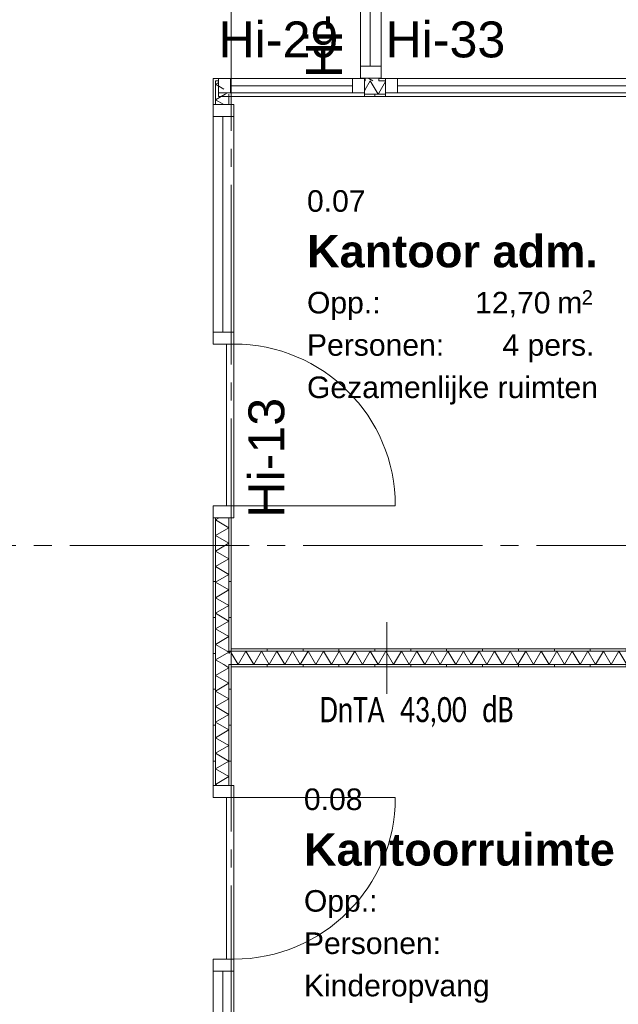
# Model space of a CAD drawing. Header units: millimetres. Extents: x 10 to 584, y 10 to 831.
# Tile 25 of 79: x 312 to 346, y 414 to 468. Entities that reach past the tile are written whole.
import ezdxf
from ezdxf.xclip import XClip

# ---------------------------------------------------------------- set-up
doc = ezdxf.new("R2010")
doc.units = ezdxf.units.MM
doc.header["$MEASUREMENT"] = 0
doc.header["$XCLIPFRAME"] = 0
doc.linetypes.add('B0204', pattern=[13, 10, -1, 1, -1])
for name, color, linetype in [('22 NC Binnenwanden', 7, 'Continuous'), ('22 NC Binnenwanden Deuren', 7, 'Continuous'), ('22 NC Binnenwanden Deurlabels', 7, 'Continuous'), ('22 NC Binnenwanden Doorsnede-arcering', 7, 'Continuous'), ('22 NC Binnenwanden Laagscheidingslijnen', 7, 'Continuous'), ('22 NC Binnenwanden Raamlabels', 7, 'Continuous'), ('22 NC Binnenwanden Ramen', 7, 'Continuous'), ('73 Keuken', 7, 'Continuous'), ('A Stramien', 7, 'Continuous'), ('Tekst_dim 1_ 50_100', 7, 'Continuous'), ('Z Ruimtefuncties', 7, 'Continuous')]:
    doc.layers.add(name, color=color, linetype=linetype)
doc.styles.add('GENERATED_STYLE_1', font='txt')
doc.styles.add('GENERATED_STYLE_2', font='txt')
doc.styles.add('GENERATED_STYLE_3', font='txt')
pattern_1 = [(180, (78, 259.1879), (0, 2), [])]
pattern_2 = [(270, (78, 259.1879), (2, 0), [])]
pattern_3 = [(1e-14, (78, 259.1879), (0, 2), [])]

# ---------------------------------------------------------------- blocks, each defined once
blk = doc.blocks.new('*X115')
at = {"layer": '22 NC Binnenwanden Doorsnede-arcering', "color": 7, "linetype": 'Continuous', "lineweight": 0}
blk.add_line((323.29, 464.964), (323.248, 464.94), dxfattribs=at)
blk = doc.blocks.new('*X124')
at = {"layer": '22 NC Binnenwanden Doorsnede-arcering', "color": 7, "linetype": 'Continuous', "lineweight": 0}
for p, q in [((323.875, 432.393), (323.581, 432.563)), ((323.875, 432.393), (323.125, 431.96)), ((323.875, 431.527), (323.125, 431.96)), ((323.875, 431.527), (323.125, 431.094)), ((323.875, 430.661), (323.125, 431.094)), ((323.875, 430.661), (323.125, 430.228)), ((323.875, 429.795), (323.125, 430.228)), ((323.875, 429.795), (323.125, 429.362)), ((323.875, 428.929), (323.125, 429.362)), ((323.875, 428.929), (323.125, 428.496)), ((323.875, 428.063), (323.125, 428.496)), ((323.875, 428.063), (323.125, 427.63)), ((323.875, 427.197), (323.125, 427.63)), ((323.875, 427.197), (323.125, 426.764)), ((323.875, 426.331), (323.125, 426.764)), ((323.875, 426.331), (323.125, 425.898)), ((323.235, 425.835), (323.125, 425.898))]:
    blk.add_line(p, q, dxfattribs=at)
blk = doc.blocks.new('*X126')
at = {"layer": '22 NC Binnenwanden Doorsnede-arcering', "color": 7, "linetype": 'Continuous', "lineweight": 0}
for p, q in [((323.875, 433.259), (323.125, 432.826)), ((323.875, 433.259), (323.782, 433.313)), ((323.581, 432.563), (323.125, 432.826))]:
    blk.add_line(p, q, dxfattribs=at)
blk = doc.blocks.new('*X127')
at = {"layer": '22 NC Binnenwanden Doorsnede-arcering', "color": 7, "linetype": 'Continuous', "lineweight": 0}
for p in [(323.662, 464.313), (323.581, 463.74)]:
    blk.add_line(p, (323.125, 464.003), dxfattribs=at)
blk = doc.blocks.new('*X128')
at = {"layer": '22 NC Binnenwanden Doorsnede-arcering', "color": 7, "linetype": 'Continuous', "lineweight": 0}
for p, q in [((323.332, 440.74), (323.125, 440.62)), ((323.875, 440.187), (323.125, 440.62)), ((323.875, 440.187), (323.125, 439.754)), ((323.875, 439.321), (323.125, 439.754)), ((323.875, 439.321), (323.125, 438.888)), ((323.875, 438.455), (323.125, 438.888)), ((323.875, 438.455), (323.125, 438.022)), ((323.875, 437.589), (323.125, 438.022)), ((323.875, 437.589), (323.125, 437.156)), ((323.875, 436.723), (323.125, 437.156)), ((323.875, 436.723), (323.125, 436.29)), ((323.875, 435.857), (323.125, 436.29)), ((323.875, 435.857), (323.125, 435.424)), ((323.875, 434.991), (323.125, 435.424)), ((323.875, 434.991), (323.125, 434.558)), ((323.875, 434.125), (323.125, 434.558)), ((323.875, 434.125), (323.125, 433.692)), ((323.782, 433.313), (323.125, 433.692))]:
    blk.add_line(p, q, dxfattribs=at)
blk = doc.blocks.new('*X129')
at = {"layer": '22 NC Binnenwanden Doorsnede-arcering', "color": 7, "linetype": 'Continuous', "lineweight": 0}
for p, q in [((323.248, 464.94), (323.125, 464.869)), ((323.584, 464.604), (323.125, 464.869)), ((323.797, 464.391), (323.662, 464.313))]:
    blk.add_line(p, q, dxfattribs=at)
blk = doc.blocks.new('*X132')
at = {"layer": '22 NC Binnenwanden Doorsnede-arcering', "color": 7, "linetype": 'Continuous', "lineweight": 0}
for q in [(323.875, 433.181), (324, 433.228)]:
    blk.add_line((323.951, 433.313), q, dxfattribs=at)
blk = doc.blocks.new('*X133')
at = {"layer": '22 NC Binnenwanden Doorsnede-arcering', "color": 7, "linetype": 'Continuous', "lineweight": 0}
for p, q in [((324, 433.228), (324.384, 432.563)), ((324.817, 433.313), (324.384, 432.563)), ((324.817, 433.313), (325.25, 432.563)), ((325.683, 433.313), (325.25, 432.563)), ((325.683, 433.313), (326.116, 432.563)), ((326.549, 433.313), (326.116, 432.563)), ((326.549, 433.313), (326.982, 432.563)), ((327.415, 433.313), (326.982, 432.563)), ((327.415, 433.313), (327.848, 432.563)), ((328.281, 433.313), (327.848, 432.563)), ((328.281, 433.313), (328.714, 432.563)), ((329.147, 433.313), (328.714, 432.563)), ((329.147, 433.313), (329.58, 432.563)), ((330.013, 433.313), (329.58, 432.563)), ((330.013, 433.313), (330.446, 432.563)), ((330.879, 433.313), (330.446, 432.563)), ((330.879, 433.313), (331.312, 432.563)), ((331.745, 433.313), (331.312, 432.563)), ((331.745, 433.313), (332.178, 432.563)), ((332.611, 433.313), (332.178, 432.563)), ((332.611, 433.313), (333.044, 432.563)), ((333.477, 433.313), (333.044, 432.563)), ((333.477, 433.313), (333.91, 432.563)), ((334.343, 433.313), (333.91, 432.563)), ((334.343, 433.313), (334.777, 432.563)), ((335.21, 433.313), (334.777, 432.563)), ((335.21, 433.313), (335.643, 432.563)), ((336.076, 433.313), (335.643, 432.563)), ((336.076, 433.313), (336.509, 432.563)), ((336.942, 433.313), (336.509, 432.563)), ((336.942, 433.313), (337.375, 432.563)), ((337.808, 433.313), (337.375, 432.563)), ((337.808, 433.313), (338.241, 432.563)), ((338.674, 433.313), (338.241, 432.563)), ((338.674, 433.313), (339.107, 432.563)), ((339.54, 433.313), (339.107, 432.563)), ((339.54, 433.313), (339.973, 432.563)), ((340.406, 433.313), (339.973, 432.563)), ((340.406, 433.313), (340.839, 432.563)), ((341.272, 433.313), (340.839, 432.563)), ((341.272, 433.313), (341.705, 432.563)), ((342.138, 433.313), (341.705, 432.563)), ((342.138, 433.313), (342.571, 432.563)), ((343.004, 433.313), (342.571, 432.563)), ((343.004, 433.313), (343.437, 432.563)), ((343.87, 433.313), (343.437, 432.563)), ((343.87, 433.313), (344.303, 432.563)), ((344.736, 433.313), (344.303, 432.563)), ((344.736, 433.313), (345.169, 432.563)), ((345.602, 433.313), (345.169, 432.563)), ((345.602, 433.313), (346.035, 432.563)), ((346.468, 433.313), (346.035, 432.563)), ((346.468, 433.313), (346.901, 432.563)), ((347.334, 433.313), (346.901, 432.563)), ((347.334, 433.313), (347.767, 432.563)), ((348.2, 433.313), (347.767, 432.563)), ((348.2, 433.313), (348.633, 432.563)), ((349.066, 433.313), (348.633, 432.563)), ((349.066, 433.313), (349.499, 432.563)), ((349.932, 433.313), (349.499, 432.563)), ((349.932, 433.313), (350.365, 432.563)), ((350.798, 433.313), (350.365, 432.563)), ((350.798, 433.313), (351.231, 432.563)), ((351.664, 433.313), (351.231, 432.563)), ((351.664, 433.313), (352.097, 432.563)), ((352.53, 433.313), (352.097, 432.563)), ((352.53, 433.313), (352.963, 432.563)), ((353.396, 433.313), (352.963, 432.563)), ((353.396, 433.313), (353.829, 432.563)), ((354.262, 433.313), (353.829, 432.563)), ((354.262, 433.313), (354.695, 432.563)), ((355.128, 433.313), (354.695, 432.563)), ((355.128, 433.313), (355.561, 432.563)), ((355.994, 433.313), (355.561, 432.563)), ((355.994, 433.313), (356.427, 432.563)), ((356.86, 433.313), (356.427, 432.563)), ((356.86, 433.313), (357.293, 432.563)), ((357.726, 433.313), (357.293, 432.563)), ((357.726, 433.313), (358.159, 432.563)), ((358.592, 433.313), (358.159, 432.563)), ((358.592, 433.313), (359.025, 432.563)), ((359.458, 433.313), (359.025, 432.563)), ((359.458, 433.313), (359.891, 432.563)), ((360.324, 433.313), (359.891, 432.563)), ((360.324, 433.313), (360.757, 432.563)), ((361.19, 433.313), (360.757, 432.563)), ((361.19, 433.313), (361.623, 432.563)), ((362.056, 433.313), (361.623, 432.563)), ((362.056, 433.313), (362.489, 432.563)), ((362.922, 433.313), (362.489, 432.563)), ((362.922, 433.313), (363.355, 432.563)), ((363.788, 433.313), (363.355, 432.563)), ((363.788, 433.313), (364.221, 432.563)), ((364.654, 433.313), (364.221, 432.563)), ((364.654, 433.313), (365.087, 432.563)), ((365.52, 433.313), (365.087, 432.563)), ((365.52, 433.313), (365.953, 432.563)), ((366.386, 433.313), (365.953, 432.563)), ((366.386, 433.313), (366.819, 432.563)), ((367.252, 433.313), (366.819, 432.563)), ((367.252, 433.313), (367.685, 432.563)), ((367.86, 432.865), (367.685, 432.563))]:
    blk.add_line(p, q, dxfattribs=at)
blk = doc.blocks.new('*X136')
at = {"layer": '22 NC Binnenwanden Doorsnede-arcering', "color": 7, "linetype": 'Continuous', "lineweight": 0}
blk.add_line((332.594, 465.033), (332.219, 464.384), dxfattribs=at)
blk = doc.blocks.new('*X138')
at = {"layer": '22 NC Binnenwanden Doorsnede-arcering', "color": 7, "linetype": 'Continuous', "lineweight": 0}
for p, q in [((331.745, 465.063), (331.469, 464.585)), ((331.745, 465.063), (332.178, 464.313)), ((332.219, 464.384), (332.178, 464.313))]:
    blk.add_line(p, q, dxfattribs=at)
blk = doc.blocks.new('*X139')
at = {"layer": '22 NC Binnenwanden Doorsnede-arcering', "color": 7, "linetype": 'Continuous', "lineweight": 0}
blk.add_line((331.469, 464.585), (331.418, 464.495), dxfattribs=at)
blk = doc.blocks.new('*X207')
at = {"layer": '22 NC Binnenwanden Doorsnede-arcering', "color": 7, "linetype": 'Continuous', "lineweight": 0}
blk.add_line((331.667, 465.188), (331.883, 465.063), dxfattribs=at)
blk = doc.blocks.new('*X209')
at = {"layer": '22 NC Binnenwanden Doorsnede-arcering', "color": 7, "linetype": 'Continuous', "lineweight": 0}
blk.add_line((331.636, 465.206), (331.667, 465.188), dxfattribs=at)
blk = doc.blocks.new('Drawing_2_2', base_point=(78, 259.188))
at = {"layer": '22 NC Binnenwanden Doorsnede-arcering', "linetype": 'Continuous', "lineweight": 0, "true_color": 0x000000}
h = blk.add_hatch(dxfattribs=at)
h.set_pattern_fill('930_Lijnen_vert_200_0002', color=18, style=0, pattern_type=2)
h.set_pattern_definition(pattern_1)
h.paths.add_polyline_path([(323.125, 465.188), (323, 465.188), (323.125, 465.063)])
h = blk.add_hatch(dxfattribs=at)
h.set_pattern_fill('930_Lijnen_vert_200_0002', color=18, style=0, pattern_type=2)
h.set_pattern_definition(pattern_1)
h.paths.add_polyline_path([(323, 465.063), (323.125, 465.063), (323, 465.188)])
h = blk.add_hatch(dxfattribs=at)
h.set_pattern_fill('930_Lijnen_vert_200_0002', color=18, style=0, pattern_type=2)
h.set_pattern_definition(pattern_1)
h.paths.add_polyline_path([(323, 465.063), (323, 463.74), (323.125, 463.74), (323.125, 465.063)])
h = blk.add_hatch(dxfattribs=at)
h.set_pattern_fill('930_Lijnen_vert_200_0002', color=18, style=0, pattern_type=2)
h.set_pattern_definition(pattern_2)
h.paths.add_polyline_path([(323.125, 465.063), (323.29, 465.063), (323.29, 465.188), (323.125, 465.188)])
h = blk.add_hatch(dxfattribs=at)
h.set_pattern_fill('930_Lijnen_vert_200_0002', color=18, style=0, pattern_type=2)
h.set_pattern_definition(pattern_3)
h.paths.add_polyline_path([(331.344, 465.188), (331.469, 465.188), (331.469, 465.206), (331.344, 465.206)])
h = blk.add_hatch(dxfattribs=at)
h.set_pattern_fill('930_Lijnen_vert_200_0002', color=18, style=0, pattern_type=2)
h.set_pattern_definition(pattern_2)
h.paths.add_polyline_path([(331.418, 465.188), (331.418, 465.063), (331.469, 465.063), (331.469, 465.188)])
h = blk.add_hatch(dxfattribs=at)
h.set_pattern_fill('930_Lijnen_vert_200_0002', color=18, style=0, pattern_type=2)
h.set_pattern_definition(pattern_3)
h.paths.add_polyline_path([(332.219, 465.206), (332.219, 465.188), (332.344, 465.188), (332.344, 465.206)])
h = blk.add_hatch(dxfattribs=at)
h.set_pattern_fill('930_Lijnen_vert_200_0002', color=18, style=0, pattern_type=2)
h.set_pattern_definition(pattern_2)
h.paths.add_polyline_path([(332.219, 465.063), (332.344, 465.063), (332.344, 465.188), (332.219, 465.188)])
h = blk.add_hatch(dxfattribs=at)
h.set_pattern_fill('930_Lijnen_vert_200_0002', color=18, style=0, pattern_type=2)
h.set_pattern_definition(pattern_2)
h.paths.add_polyline_path([(332.594, 465.188), (332.344, 465.188), (332.344, 465.063), (332.594, 465.063)])
h = blk.add_hatch(dxfattribs=at)
h.set_pattern_fill('930_Lijnen_vert_200_0002', color=18, style=0, pattern_type=2)
h.set_pattern_definition(pattern_1)
h.paths.add_polyline_path([(323.875, 464.188), (324, 464.188), (323.875, 464.313)])
h = blk.add_hatch(dxfattribs=at)
h.set_pattern_fill('930_Lijnen_vert_200_0002', color=18, style=0, pattern_type=2)
h.set_pattern_definition(pattern_2)
h.paths.add_polyline_path([(332.594, 464.313), (331.418, 464.313), (331.418, 464.188), (332.594, 464.188)])
h = blk.add_hatch(dxfattribs=at)
h.set_pattern_fill('930_Lijnen_vert_200_0002', color=18, style=0, pattern_type=2)
h.set_pattern_definition(pattern_1)
h.paths.add_polyline_path([(324, 464.188), (323.875, 464.188), (323.875, 463.74), (324, 463.74)])
h = blk.add_hatch(dxfattribs=at)
h.set_pattern_fill('930_Lijnen_vert_200_0002', color=18, style=0, pattern_type=2)
h.set_pattern_definition(pattern_1)
h.paths.add_polyline_path([(323, 425.835), (323.125, 425.835), (323.125, 440.74), (323, 440.74)])
h = blk.add_hatch(dxfattribs=at)
h.set_pattern_fill('930_Lijnen_vert_200_0002', color=18, style=0, pattern_type=2)
h.set_pattern_definition(pattern_1)
h.paths.add_polyline_path([(323.875, 440.74), (323.875, 433.438), (324, 433.438), (324, 440.74)])
h = blk.add_hatch(dxfattribs=at)
h.set_pattern_fill('930_Lijnen_vert_200_0002', color=18, style=0, pattern_type=2)
h.set_pattern_definition(pattern_1)
h.paths.add_polyline_path([(323.875, 433.438), (323.875, 433.313), (324, 433.313), (324, 433.438)])
h = blk.add_hatch(dxfattribs=at)
h.set_pattern_fill('930_Lijnen_vert_200_0002', color=18, style=0, pattern_type=2)
h.set_pattern_definition(pattern_2)
h.paths.add_polyline_path([(367.86, 433.438), (324, 433.438), (324, 433.313), (367.86, 433.313)])
h = blk.add_hatch(dxfattribs=at)
h.set_pattern_fill('930_Lijnen_vert_200_0002', color=18, style=0, pattern_type=2)
h.set_pattern_definition(pattern_1)
h.paths.add_polyline_path([(323.875, 432.563), (323.875, 432.438), (324, 432.438), (324, 432.563)])
h = blk.add_hatch(dxfattribs=at)
h.set_pattern_fill('930_Lijnen_vert_200_0002', color=18, style=0, pattern_type=2)
h.set_pattern_definition(pattern_2)
h.paths.add_polyline_path([(367.86, 432.563), (324, 432.563), (324, 432.438), (367.86, 432.438)])
h = blk.add_hatch(dxfattribs=at)
h.set_pattern_fill('930_Lijnen_vert_200_0002', color=18, style=0, pattern_type=2)
h.set_pattern_definition(pattern_1)
h.paths.add_polyline_path([(324, 432.438), (323.875, 432.438), (323.875, 425.835), (324, 425.835)])
at = {"layer": '22 NC Binnenwanden', "color": 1, "linetype": 'Continuous', "lineweight": 0}
for p, q in [((323.29, 465.188), (323.29, 465.063)), ((323.29, 465.063), (323.29, 464.388)), ((331.469, 465.206), (331.344, 465.206)), ((331.418, 465.188), (331.418, 465.063)), ((331.418, 465.063), (331.418, 464.388)), ((332.219, 465.206), (331.469, 465.206)), ((332.344, 465.206), (332.219, 465.206)), ((332.594, 465.188), (332.594, 465.063)), ((332.594, 465.063), (332.594, 464.388)), ((323.29, 464.388), (323.29, 464.313)), ((323.29, 464.313), (323.29, 464.188)), ((331.418, 464.388), (331.418, 464.313)), ((331.418, 464.313), (331.418, 464.188)), ((332.594, 464.388), (332.594, 464.313)), ((332.594, 464.313), (332.594, 464.188)), ((323, 463.74), (323.125, 463.74)), ((323.125, 463.74), (323.875, 463.74)), ((323.875, 463.74), (324, 463.74)), ((323, 440.74), (323.125, 440.74)), ((323.125, 440.74), (323.875, 440.74)), ((323.875, 440.74), (324, 440.74)), ((323, 425.835), (323.125, 425.835)), ((323.125, 425.835), (323.875, 425.835)), ((323.875, 425.835), (324, 425.835))]:
    blk.add_line(p, q, dxfattribs=at)
at = {"layer": '22 NC Binnenwanden', "color": 1, "linetype": 'Continuous', "lineweight": 0, "flags": 128}
for points in [[(323, 465.188), (323.125, 465.188)], [(323, 465.188), (323, 463.74)], [(323.29, 465.188), (323.125, 465.188)], [(331.344, 465.206), (331.344, 465.188)], [(332.344, 465.188), (332.344, 465.206)], [(332.594, 465.188), (332.344, 465.188)], [(324, 463.74), (324, 464.188)], [(331.418, 464.188), (332.594, 464.188)], [(323, 440.74), (323, 425.835)], [(324, 433.438), (324, 440.74)], [(367.86, 433.438), (324, 433.438)], [(324, 425.835), (324, 432.438)], [(324, 432.438), (367.86, 432.438)]]:
    blk.add_lwpolyline(points, dxfattribs=at)
at = {"layer": '22 NC Binnenwanden Deuren', "color": 1, "linetype": 'Continuous', "lineweight": 0}
for p, q in [((331.744, 465.876), (331.744, 471.131)), ((332.344, 471.131), (332.344, 465.876)), ((331.204, 465.206), (331.204, 465.876)), ((331.204, 465.876), (332.344, 465.876)), ((332.344, 465.876), (332.344, 465.206)), ((332.344, 465.206), (331.204, 465.206)), ((331.469, 465.206), (331.344, 465.206)), ((331.469, 465.206), (331.344, 465.206)), ((332.219, 465.206), (331.469, 465.206)), ((332.219, 465.206), (331.469, 465.206)), ((332.344, 465.206), (332.219, 465.206)), ((332.344, 465.206), (332.219, 465.206)), ((323, 463.74), (323, 463.07)), ((324.14, 463.74), (323, 463.74)), ((323, 463.74), (323.125, 463.74)), ((323, 463.74), (323.125, 463.74)), ((323.125, 463.74), (323.875, 463.74)), ((323.125, 463.74), (323.875, 463.74)), ((323.875, 463.74), (324, 463.74)), ((323.875, 463.74), (324, 463.74)), ((324.14, 463.07), (324.14, 463.74)), ((323, 463.07), (324.14, 463.07)), ((323.54, 463.07), (323.54, 451.08)), ((324.14, 451.08), (324.14, 463.07)), ((323, 451.08), (323, 450.41)), ((324.14, 451.08), (323, 451.08)), ((324.14, 450.41), (324.14, 451.08)), ((323, 450.41), (324.14, 450.41)), ((323.74, 441.41), (323.74, 450.41)), ((323.74, 450.41), (324.14, 450.41)), ((324.14, 450.41), (324.14, 441.41)), ((324.14, 441.41), (323, 441.41)), ((323, 441.41), (323, 440.74)), ((324.14, 441.41), (323.74, 441.41)), ((324.14, 441.41), (333.14, 441.41)), ((324.14, 440.74), (324.14, 441.41)), ((323, 440.74), (324.14, 440.74)), ((323, 440.74), (323.125, 440.74)), ((323, 440.74), (323.125, 440.74)), ((323.125, 440.74), (323.875, 440.74)), ((323.125, 440.74), (323.875, 440.74)), ((323.875, 440.74), (324, 440.74)), ((323.875, 440.74), (324, 440.74)), ((323, 425.165), (323, 425.835)), ((323, 425.835), (324.14, 425.835)), ((323, 425.835), (323.125, 425.835)), ((323, 425.835), (323.125, 425.835)), ((323.125, 425.835), (323.875, 425.835)), ((323.125, 425.835), (323.875, 425.835)), ((323.875, 425.835), (324, 425.835)), ((323.875, 425.835), (324, 425.835)), ((324.14, 425.835), (324.14, 425.165)), ((324.14, 425.165), (323, 425.165)), ((324.14, 425.165), (323.74, 425.165)), ((323.74, 425.165), (323.74, 416.165)), ((324.14, 425.165), (333.14, 425.165)), ((324.14, 416.165), (324.14, 425.165)), ((323, 415.495), (323, 416.165)), ((323, 416.165), (324.14, 416.165)), ((323.74, 416.165), (324.14, 416.165)), ((324.14, 416.165), (324.14, 415.495)), ((324.14, 415.495), (323, 415.495)), ((323.54, 396.505), (323.54, 415.495)), ((324.14, 415.495), (324.14, 396.505))]:
    blk.add_line(p, q, dxfattribs=at)
at = {"layer": '22 NC Binnenwanden Deuren', "color": 1, "linetype": 'Continuous', "lineweight": 0, "flags": 128}
for points in [[(331.204, 471.131), (331.204, 465.876), (332.344, 465.876), (332.344, 471.131)], [(323, 451.08), (323, 463.07), (324.14, 463.07), (324.14, 451.08)], [(323, 415.495), (323, 396.505), (324.14, 396.505), (324.14, 415.495)]]:
    blk.add_lwpolyline(points, close=True, dxfattribs=at)
at = {"layer": '22 NC Binnenwanden Deuren', "color": 1, "linetype": 'Continuous', "lineweight": 0}
for centre, start, end in [((324.14, 441.41), 0, 90), ((324.14, 425.165), 270, 0)]:
    blk.add_arc(centre, 9, start, end, dxfattribs=at)
at = {"layer": '22 NC Binnenwanden Laagscheidingslijnen', "color": 9, "linetype": 'Continuous', "lineweight": 0}
for p, q in [((323.29, 465.063), (323.125, 465.063)), ((323.125, 463.74), (323.125, 465.063)), ((323.29, 465.063), (323.125, 465.063)), ((331.469, 465.063), (331.418, 465.063)), ((331.469, 465.206), (331.469, 465.188)), ((331.469, 465.188), (331.469, 465.063)), ((331.469, 465.188), (331.469, 465.063)), ((332.219, 465.206), (332.219, 465.188)), ((332.219, 465.063), (332.219, 465.188)), ((332.219, 465.063), (332.219, 465.188)), ((332.594, 465.063), (332.219, 465.063)), ((323.875, 463.74), (323.875, 464.313)), ((332.594, 464.313), (331.418, 464.313)), ((323.125, 425.835), (323.125, 440.74)), ((323.875, 433.313), (323.875, 440.74)), ((324, 433.313), (323.875, 433.313)), ((324, 433.313), (323.875, 433.313)), ((367.86, 433.313), (324, 433.313)), ((323.875, 432.563), (324, 432.563)), ((323.875, 425.835), (323.875, 432.563)), ((323.875, 432.563), (324, 432.563)), ((367.86, 432.563), (324, 432.563))]:
    blk.add_line(p, q, dxfattribs=at)
at = {"layer": '22 NC Binnenwanden Ramen', "color": 9, "linetype": 'Continuous', "lineweight": 0}
for p, q in [((331.418, 465.188), (323.29, 465.188)), ((353.594, 465.188), (332.594, 465.188)), ((331.418, 464.188), (323.29, 464.188)), ((353.594, 464.188), (332.594, 464.188))]:
    blk.add_line(p, q, dxfattribs=at)
at = {"layer": '22 NC Binnenwanden Ramen', "color": 1, "linetype": 'Continuous', "lineweight": 0}
for p, q in [((323.96, 465.188), (323.29, 465.188)), ((323.29, 465.188), (323.29, 465.063)), ((323.29, 465.188), (323.29, 465.063)), ((323.29, 465.063), (323.29, 464.388)), ((323.29, 465.063), (323.29, 464.388)), ((323.96, 464.388), (323.96, 465.188)), ((330.748, 465.188), (323.96, 465.188)), ((331.418, 465.188), (330.748, 465.188)), ((330.748, 465.188), (330.748, 464.388)), ((331.418, 465.188), (331.418, 465.063)), ((331.418, 465.188), (331.418, 465.063)), ((331.418, 465.063), (331.418, 464.388)), ((331.418, 465.063), (331.418, 464.388)), ((333.264, 465.188), (332.594, 465.188)), ((332.594, 465.188), (332.594, 465.063)), ((332.594, 465.188), (332.594, 465.063)), ((332.594, 465.063), (332.594, 464.388)), ((332.594, 465.063), (332.594, 464.388)), ((333.264, 464.388), (333.264, 465.188)), ((352.924, 465.188), (333.264, 465.188)), ((323.29, 464.388), (323.96, 464.388)), ((323.29, 464.388), (323.29, 464.313)), ((323.29, 464.313), (323.29, 464.188)), ((330.748, 464.788), (323.96, 464.788)), ((323.96, 464.388), (330.748, 464.388)), ((330.748, 464.388), (331.418, 464.388)), ((331.418, 464.388), (331.418, 464.313)), ((331.418, 464.313), (331.418, 464.188)), ((332.594, 464.388), (333.264, 464.388)), ((332.594, 464.388), (332.594, 464.313)), ((332.594, 464.313), (332.594, 464.188)), ((352.924, 464.788), (333.264, 464.788)), ((333.264, 464.388), (352.924, 464.388))]:
    blk.add_line(p, q, dxfattribs=at)
at = {"layer": 'A Stramien', "color": 9, "linetype": 'B0204', "lineweight": 0}
for p, q in [((324, 784.271), (324, 233.204)), ((68, 439.188), (520.556, 439.188))]:
    blk.add_line(p, q, dxfattribs=at)
at = {"layer": 'Tekst_dim 1_ 50_100', "color": 1, "linetype": 'Continuous', "lineweight": 0}
for p, q in [((332.665, 434.928), (332.665, 430.948)), ((332.665, 430.948), (332.665, 430.938))]:
    blk.add_line(p, q, dxfattribs=at)
at = {"layer": '73 Keuken', "color": 4, "linetype": 'Continuous', "lineweight": 0}
for name in ['*X129', '*X115', '*X138', '*X209', '*X207', '*X136', '*X127', '*X139', '*X128', '*X126', '*X132', '*X133', '*X124']:
    blk.add_blockref(name, (0, 0), dxfattribs=at)
at = {"layer": '22 NC Binnenwanden Deurlabels', "color": 2, "linetype": 'Continuous', "lineweight": 0, "char_height": 2, "rotation": 90, "style": 'GENERATED_STYLE_1'}
for s, insert, attachment_point in [('\\A1;{\\pql;\\fArial|b0|i0|c0|p38;Hi-51}', (330.192, 465.206), 7), ('\\A1;{\\pql;\\fArial|b0|i0|c0|p38;Hi-13}', (324.957, 440.74), 1)]:
    blk.add_mtext(s, dxfattribs=dict(at, insert=insert, attachment_point=attachment_point))
at = {"layer": '22 NC Binnenwanden Raamlabels', "color": 2, "linetype": 'Continuous', "lineweight": 0, "char_height": 2, "attachment_point": 7, "style": 'GENERATED_STYLE_1'}
for s, insert in [('\\A1;{\\pql;\\fArial|b0|i0|c0|p38;Hi-29}', (323.29, 466.341)), ('\\A1;{\\pql;\\fArial|b0|i0|c0|p38;Hi-33}', (332.594, 466.339))]:
    blk.add_mtext(s, dxfattribs=dict(at, insert=insert))
at = {"layer": 'Tekst_dim 1_ 50_100', "color": 2, "linetype": 'Continuous', "lineweight": 0, "insert": (328.931, 430.757), "char_height": 1.4, "attachment_point": 1, "style": 'GENERATED_STYLE_3'}
blk.add_mtext('\\A1;{\\W0.750000x;\\pql;\\pt0,30;\\fCalibri|b0|i0|c0|p34;DnTA \\fCalibri|b0|i0|c0|p34;\\A1{\\H.66x;\\S^  ;}\\fCalibri|b0|i0|c0|p34;\\fCalibri|b0|i0|c0|p34;\\A1{\\H.66x;\\S^  ;}\\fCalibri|b0|i0|c0|p34;\\fCalibri|b0|i0|c0|p34;\\fCalibri|b0|i0|c0|p34;\\fCalibri|b0|i0|c0|p34;\\fCalibri|b0|i0|c0|p34;\\fCalibri|b0|i0|c0|p34;43,00 \\fCalibri|b0|i0|c0|p34;\\A1{\\H.66x;\\S^  ;}\\fCalibri|b0|i0|c0|p34;\\fCalibri|b0|i0|c0|p34;\\A1{\\H.66x;\\S^  ;}\\fCalibri|b0|i0|c0|p34;\\fCalibri|b0|i0|c0|p34;\\fCalibri|b0|i0|c0|p34;\\fCalibri|b0|i0|c0|p34;\\fCalibri|b0|i0|c0|p34;\\fCalibri|b0|i0|c0|p34;dB\\fCalibri|b0|i0|c0|p34;\\A1{\\H.66x;\\S^  ;}\\fCalibri|b0|i0|c0|p34;\\fCalibri|b0|i0|c0|p34;\\A1{\\H.66x;\\S^  ;}\\fCalibri|b0|i0|c0|p34;\\fCalibri|b0|i0|c0|p34;\\fCalibri|b0|i0|c0|p34;\\fCalibri|b0|i0|c0|p34;\\fCalibri|b0|i0|c0|p34;\\fCalibri|b0|i0|c0|p34;\\fCalibri|b0|i0|c0|p34;\\fCalibri|b0|i0|c0|p34;\\fCalibri|b0|i0|c0|p34;\\fCalibri|b0|i0|c0|p34;\\fCalibri|b0|i0|c0|p34;\\fCalibri|b0|i0|c0|p34;\\fCalibri|b0|i0|c0|p34;\\fCalibri|b0|i0|c0|p34;\\fCalibri|b0|i0|c0|p34;\\fCalibri|b0|i0|c0|p34;\\fCalibri|b0|i0|c0|p34;\\fCalibri|b0|i0|c0|p34;\\fCalibri|b0|i0|c0|p34;\\fCalibri|b0|i0|c0|p34;\\fCalibri|b0|i0|c0|p34;\\fCalibri|b0|i0|c0|p34;\\fCalibri|b0|i0|c0|p34;\\fCalibri|b0|i0|c0|p34;\\fCalibri|b0|i0|c0|p34;\\fCalibri|b0|i0|c0|p34;}', dxfattribs=at)
at = {"layer": 'Z Ruimtefuncties', "color": 2, "linetype": 'Continuous', "lineweight": 0, "attachment_point": 1}
for s, insert, char_height, style in [('\\A1;{\\pql;\\pt0;\\fArial|b0|i0|c0|p38;0.07}', (328.221, 458.974), 1.2, 'GENERATED_STYLE_1'), ('\\A1;{\\pql;\\pt0;\\fArial|b1|i0|c0|p38;Kantoor adm.}', (328.221, 456.479), 1.8, 'GENERATED_STYLE_2'), ('\\A1;{\\pql;\\pt0;\\fArial|b0|i0|c0|p38;Opp.: }', (328.221, 453.316), 1.2, 'GENERATED_STYLE_1'), ('\\A1;{\\pql;\\fArial|b0|i0|c0|p38;12,70}', (337.592, 453.316), 1.2, 'GENERATED_STYLE_1'), ('\\A1;{\\pql;\\fArial|b0|i0|c0|p38;2}', (343.528, 453.408), 0.8, 'GENERATED_STYLE_1'), ('\\A1;{\\pql;\\fArial|b0|i0|c0|p38; m}', (341.696, 453.316), 1.2, 'GENERATED_STYLE_1'), ('\\A1;{\\pql;\\pt0;\\fArial|b0|i0|c0|p38;Personen: }', (328.221, 450.959), 1.2, 'GENERATED_STYLE_1'), ('\\A1;{\\pql;\\pt0;\\fArial|b0|i0|c0|p38;4 pers.}', (339.11, 450.959), 1.2, 'GENERATED_STYLE_1'), ('\\A1;{\\pql;\\pt0;\\fArial|b0|i0|c0|p38;Gezamenlijke ruimten}', (328.221, 448.602), 1.2, 'GENERATED_STYLE_1'), ('\\A1;{\\pql;\\pt0;\\fArial|b0|i0|c0|p38;0.08}', (328.05, 425.668), 1.2, 'GENERATED_STYLE_1'), ('\\A1;{\\pql;\\pt0;\\fArial|b1|i0|c0|p38;Kantoorruimte Kappio}', (328.05, 423.173), 1.8, 'GENERATED_STYLE_2'), ('\\A1;{\\pql;\\pt0;\\fArial|b0|i0|c0|p38;Opp.: }', (328.05, 420.01), 1.2, 'GENERATED_STYLE_1'), ('\\A1;{\\pql;\\pt0;\\fArial|b0|i0|c0|p38;Personen: }', (328.05, 417.653), 1.2, 'GENERATED_STYLE_1'), ('\\A1;{\\pql;\\pt0;\\fArial|b0|i0|c0|p38;Kinderopvang}', (328.05, 415.296), 1.2, 'GENERATED_STYLE_1')]:
    blk.add_mtext(s, dxfattribs=dict(at, insert=insert, char_height=char_height, style=style))

msp = doc.modelspace()

# ---------------------------------------------------------------- block references
at = {"color": 4, "linetype": 'Continuous', "lineweight": 0}
ref = msp.add_blockref('Drawing_2_2', (78, 259.188), dxfattribs=at)
XClip(ref).set_block_clipping_path([(30, 141.736842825), (586.5626696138, 806.4087291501)])

doc.saveas('drawing.dxf')
